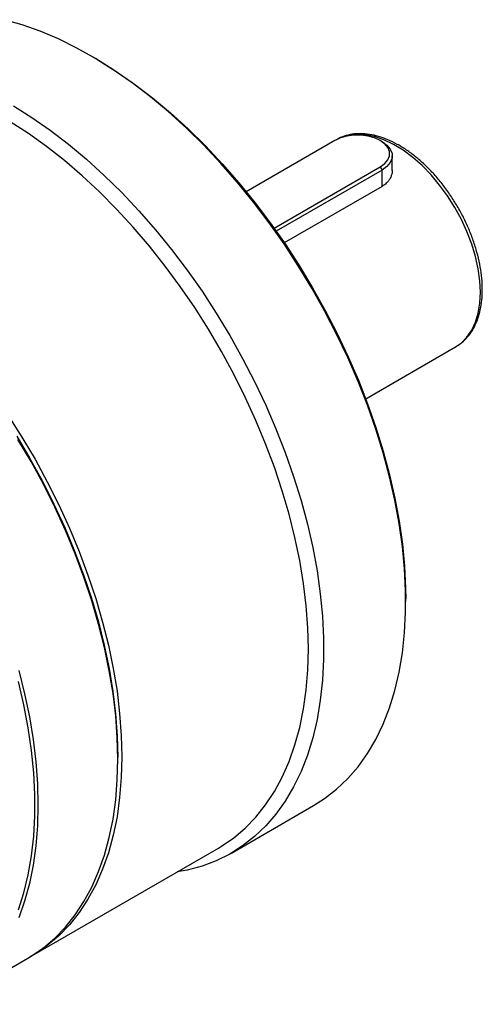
# Model space of a CAD drawing. Header units: millimetres. Extents: x 2126 to 3311, y 267 to 1104.
# Tile 4 of 6: x 2559 to 2665, y 466 to 693. Entities that reach past the tile are written whole.
import ezdxf

# ---------------------------------------------------------------- set-up
doc = ezdxf.new("R2010")
doc.units = ezdxf.units.MM
doc.layers.add('1轮廓实线层', color=7, linetype='Continuous')

msp = doc.modelspace()

# ---------------------------------------------------------------- linework, layer by layer
at = {"layer": '1轮廓实线层', "linetype": 'Continuous', "lineweight": 30}
for p, q in [((2575.45, 684.29), (2574.88, 684.61)), ((2631.01, 665.1), (2610.64, 653.34)), ((2631.34, 665.28), (2631.31, 665.26)), ((2641.9, 664.85), (2641.48, 665.1)), ((2644.25, 658.21), (2644.25, 661.59)), ((2617.05, 644.95), (2641.48, 659.06)), ((2641.48, 659.06), (2641.9, 658.32)), ((2641.9, 658.32), (2617.54, 644.26)), ((2641.9, 654.58), (2641.9, 658.32)), ((2641.9, 654.58), (2619.4, 641.59)), ((2638.14, 605.7), (2658.83, 617.64)), ((2647.35, 559.08), (2647.35, 559.74)), ((2581.09, 522.88), (2581.09, 523.29)), ((2607.24, 501.26), (2626.12, 512.16)), ((2561.3, 477.62), (2604.22, 502.4)), ((2541.99, 466.48), (2560.38, 477.09))]:
    msp.add_line(p, q, dxfattribs=at)
at = {"layer": '1轮廓实线层', "linetype": 'Continuous', "lineweight": 30, "flags": 128}
for points in [[(2626.12, 512.16), (2628.68, 513.8), (2631.44, 515.95), (2634, 518.39), (2636.36, 521.12), (2638.51, 524.13), (2640.43, 527.4), (2642.13, 530.92), (2643.6, 534.68), (2644.83, 538.68), (2645.82, 542.88), (2646.57, 547.29), (2647.07, 551.88), (2647.32, 556.65), (2647.32, 561.56), (2647.07, 566.61), (2646.57, 571.78), (2645.82, 577.05), (2644.83, 582.4), (2643.6, 587.81), (2642.13, 593.27), (2640.43, 598.76), (2638.51, 604.25), (2636.36, 609.73), (2634, 615.19), (2631.44, 620.59), (2628.68, 625.92), (2625.74, 631.17), (2622.62, 636.32), (2619.34, 641.34), (2615.91, 646.22), (2612.33, 650.95), (2608.62, 655.5), (2604.8, 659.87), (2600.88, 664.03), (2596.86, 667.98), (2592.77, 671.69), (2588.62, 675.16), (2584.42, 678.38), (2580.18, 681.33), (2575.93, 684), (2571.68, 686.38), (2567.43, 688.47), (2563.22, 690.26), (2559.04, 691.74), (2554.91, 692.91)], [(2575.45, 684.29), (2576.49, 683.68), (2580.71, 681.03), (2584.91, 678.1), (2589.08, 674.91), (2593.2, 671.47), (2597.26, 667.78), (2601.24, 663.87), (2605.13, 659.74), (2608.93, 655.4), (2612.6, 650.89), (2616.15, 646.2), (2619.56, 641.35), (2622.82, 636.37), (2625.91, 631.26), (2628.83, 626.05), (2631.56, 620.76), (2634.11, 615.4), (2636.45, 609.99), (2638.57, 604.55), (2640.49, 599.1), (2642.17, 593.66), (2643.63, 588.24), (2644.85, 582.87), (2645.83, 577.56), (2646.57, 572.33), (2647.07, 567.2), (2647.32, 562.19), (2647.35, 559.74)], [(2557.05, 673.1), (2561.3, 670.43), (2565.54, 667.48), (2569.74, 664.27), (2573.89, 660.8), (2577.98, 657.08), (2582, 653.13), (2585.92, 648.97), (2589.74, 644.6), (2593.45, 640.05), (2597.03, 635.32), (2600.46, 630.44), (2603.74, 625.42), (2606.86, 620.27), (2609.8, 615.02), (2612.56, 609.69), (2615.12, 604.29), (2617.48, 598.83), (2619.63, 593.35), (2621.55, 587.86), (2623.25, 582.37), (2624.72, 576.91), (2625.95, 571.5), (2626.94, 566.15), (2627.69, 560.88), (2628.19, 555.71), (2628.44, 550.66), (2628.44, 545.75), (2628.19, 540.99), (2627.69, 536.39), (2626.94, 531.99), (2625.95, 527.78), (2624.72, 523.79), (2623.25, 520.02), (2621.55, 516.5), (2619.63, 513.23), (2617.48, 510.22), (2615.12, 507.49), (2612.56, 505.05), (2609.8, 502.9), (2606.86, 501.04), (2603.74, 499.5), (2600.46, 498.27), (2597.03, 497.35), (2594.73, 496.93)], [(2604.22, 502.4), (2604.96, 502.84), (2607.79, 504.78), (2610.43, 507.01), (2612.87, 509.53), (2615.11, 512.33), (2617.13, 515.4), (2618.93, 518.73), (2620.51, 522.31), (2621.85, 526.12), (2622.95, 530.15), (2623.82, 534.39), (2624.44, 538.81), (2624.81, 543.42), (2624.93, 548.19), (2624.81, 553.09), (2624.44, 558.13), (2623.82, 563.27), (2622.95, 568.51), (2621.85, 573.81), (2620.51, 579.17), (2618.93, 584.57), (2617.13, 589.98), (2615.11, 595.38), (2612.87, 600.77), (2610.43, 606.11), (2607.79, 611.39), (2604.96, 616.59), (2601.95, 621.7), (2598.78, 626.69), (2595.44, 631.55), (2591.97, 636.26), (2588.36, 640.81), (2584.63, 645.17), (2580.8, 649.33), (2576.87, 653.29), (2572.86, 657.01), (2568.79, 660.5), (2564.66, 663.74), (2560.5, 666.71), (2556.32, 669.41)], [(2641.48, 659.06), (2642.51, 659.81), (2643.23, 660.67), (2643.6, 661.6), (2643.6, 662.56), (2643.23, 663.49), (2642.51, 664.35), (2641.48, 665.1), (2640.18, 665.7), (2638.69, 666.11), (2637.07, 666.32), (2635.42, 666.32), (2633.8, 666.11), (2632.31, 665.7), (2631.01, 665.1)], [(2664.53, 630.23), (2664.4, 632.87), (2664.02, 635.61), (2663.4, 638.43), (2662.54, 641.29), (2661.44, 644.16), (2660.14, 646.98), (2658.64, 649.74), (2656.96, 652.39), (2655.13, 654.89), (2653.16, 657.22), (2651.09, 659.35), (2648.95, 661.24), (2646.75, 662.87), (2644.53, 664.23), (2642.32, 665.28), (2640.14, 666.03), (2638.03, 666.46), (2636.01, 666.56), (2634.11, 666.33), (2632.35, 665.78), (2631.34, 665.28)], [(2641.9, 664.85), (2643.02, 664.05), (2643.8, 663.11), (2644.2, 662.11), (2644.2, 661.07), (2643.8, 660.06), (2643.02, 659.13), (2641.9, 658.32)], [(2658.83, 617.64), (2660.14, 618.56), (2661.44, 619.88), (2662.54, 621.48), (2663.4, 623.34), (2664.02, 625.44), (2664.4, 627.75), (2664.53, 630.23)], [(2555.85, 601.91), (2559.03, 596.92), (2562.04, 591.82), (2564.86, 586.61), (2567.51, 581.33), (2569.95, 575.99), (2572.19, 570.6), (2574.21, 565.2), (2576.01, 559.79), (2577.59, 554.39), (2578.93, 549.04), (2580.03, 543.73), (2580.9, 538.5), (2581.51, 533.35), (2581.89, 528.32), (2582.01, 523.41)], [(2557.81, 597.1), (2560.86, 591.99), (2563.72, 586.77), (2566.39, 581.47), (2568.87, 576.11), (2571.13, 570.71), (2573.18, 565.28), (2575.01, 559.84), (2576.61, 554.42), (2577.97, 549.04), (2579.09, 543.7), (2579.96, 538.44), (2580.59, 533.28), (2580.97, 528.22), (2581.09, 523.29)], [(2581.09, 522.88), (2580.97, 527.79), (2580.6, 532.82), (2579.98, 537.96), (2579.11, 543.2), (2578.01, 548.5), (2576.67, 553.86), (2575.09, 559.26), (2573.29, 564.67), (2571.27, 570.07), (2569.03, 575.46), (2566.59, 580.8), (2563.95, 586.08), (2561.12, 591.28), (2558.11, 596.39)], [(2558.28, 543.25), (2559.62, 537.89), (2560.73, 532.59), (2561.59, 527.35), (2562.21, 522.21), (2562.58, 517.17), (2562.71, 512.26), (2562.58, 507.5), (2562.21, 502.89), (2561.59, 498.46), (2560.73, 494.23), (2559.62, 490.2), (2558.28, 486.39)], [(2558.22, 488.18), (2559.46, 492.11), (2560.46, 496.26), (2561.21, 500.61), (2561.72, 505.14), (2561.97, 509.85), (2561.97, 514.71), (2561.72, 519.71), (2561.21, 524.83), (2560.46, 530.04), (2559.46, 535.34), (2558.22, 540.7)], [(2582.01, 523.41), (2581.89, 518.64), (2581.51, 514.04), (2580.9, 509.61), (2580.03, 505.37), (2578.93, 501.34), (2577.59, 497.53), (2576.01, 493.95), (2574.21, 490.63), (2572.19, 487.56), (2569.95, 484.76), (2567.51, 482.23), (2564.86, 480), (2562.04, 478.06), (2560.83, 477.36)], [(2560.38, 477.09), (2561.12, 477.53), (2563.95, 479.47), (2566.59, 481.7), (2569.03, 484.22), (2571.27, 487.03), (2573.29, 490.1), (2575.09, 493.42), (2576.67, 497), (2578.01, 500.81), (2579.11, 504.84), (2579.98, 509.08), (2580.6, 513.51), (2580.97, 518.11), (2581.09, 522.88)]]:
    msp.add_lwpolyline(points, dxfattribs=at)
at = {"layer": '1轮廓实线层', "linetype": 'Continuous', "lineweight": 30}
for points, knots in [([(2658.74, 617.62), (2659.15, 617.86), (2660.07, 618.4), (2661.3, 619.57), (2662.46, 621.03), (2663.4, 622.73), (2664.14, 624.64), (2664.66, 626.75), (2664.92, 628.84), (2664.98, 630.67), (2664.94, 632.55), (2664.74, 634.72), (2664.27, 637.37), (2663.59, 640.06), (2662.69, 642.77), (2661.59, 645.46), (2660.31, 648.1), (2658.86, 650.67), (2657.25, 653.13), (2655.5, 655.46), (2653.64, 657.64), (2651.67, 659.63), (2649.63, 661.41), (2647.53, 662.97), (2645.39, 664.29), (2643.24, 665.33), (2641.1, 666.1), (2638.99, 666.58), (2636.95, 666.75), (2635, 666.61), (2633.19, 666.15), (2631.93, 665.67), (2631.34, 665.26), (2631.24, 665.19)], [0, 0, 0, 0, 0.025823, 0.058607, 0.091512, 0.124766, 0.158465, 0.192568, 0.226954, 0.252598, 0.270909, 0.305501, 0.340064, 0.374587, 0.40907, 0.443521, 0.47795, 0.512369, 0.546791, 0.581226, 0.615686, 0.650185, 0.684735, 0.719348, 0.754026, 0.788763, 0.823519, 0.858204, 0.892684, 0.926801, 0.960435, 0.993595, 1, 1, 1, 1]), ([(2644.24, 658.33), (2644.24, 658.25), (2644.24, 657.94), (2644.15, 657.39), (2643.94, 656.78), (2643.64, 656.2), (2643.35, 655.79), (2643, 655.41), (2642.73, 655.15), (2642.43, 654.92), (2642.17, 654.74), (2641.99, 654.63), (2641.9, 654.58)], [0, 0, 0, 0, 0.055027, 0.216149, 0.380346, 0.486938, 0.649362, 0.704305, 0.815271, 0.876636, 0.938002, 1, 1, 1, 1])]:
    msp.add_open_spline(points, degree=3, knots=knots, dxfattribs=at)

doc.saveas('drawing.dxf')
